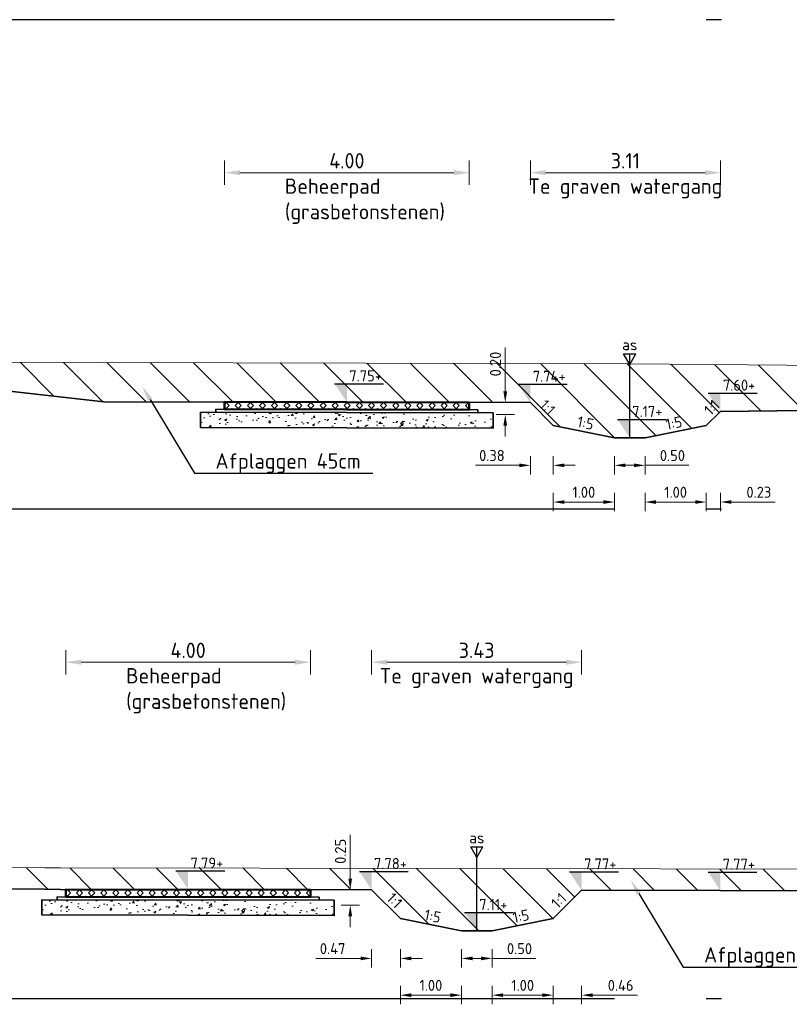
# Model space of a CAD drawing. Header units: metres. Extents: x 199581 to 207779, y 462378 to 466293.
# Tile 12 of 134: x 207308 to 207321, y 465950 to 465966. Entities that reach past the tile are written whole.
import ezdxf
from ezdxf import colors
from ezdxf.entities.mleader import LeaderData, LeaderLine
from ezdxf.enums import TextEntityAlignment as Align
from ezdxf.math import Vec2, Vec3

# ---------------------------------------------------------------- set-up
doc = ezdxf.new("R2010")
doc.units = ezdxf.units.M
doc.linetypes.add('AL-NAP_LIJN', pattern=[15.25, 12, -1.5, 0.25, -1.5])
doc.layers.get('0').update_dxf_attribs({"lineweight": 25})
for name, color, linetype, lineweight in [('B-WE-GR-MAAIVELD-G-GRIJS', 253, 'GW-MAAIVELD', 13), ('N-WA-VH-VERHARDING_FUNDERING-AD', 252, 'Continuous', 18), ('N-WA-VH-VERHARDING_FUNDERING_GRANULAAT_MENG-GD', 251, 'Continuous', 35), ('N-WA-VH-VERHARDING_FUNDERING_ZAND-GD', 251, 'Continuous', 35), ('N-WE-AM-AS-SD', 10, 'Continuous', 25), ('N-WE-GW-MAAIVELD-GD', 90, 'GW-MAAIVELD', 35), ('N-WE-GW-ONTGRAVING-WERK-AD', 253, 'Continuous', 18), ('N-WE-VH-VERHARDING_GRASBETONSTEEN-GD', 7, 'Continuous', 50), ('X-XX-AL-M', 7, 'Continuous', 18), ('X-XX-AL-NAP-GD', 253, 'AL-NAP_LIJN', 25), ('X-XX-AL-PEILMAAT-SD', 7, 'Continuous', 25), ('X-XX-AL-REFERENTIE-T25', 7, 'Continuous', 25), ('X-XX-AL-T18', 10, 'Continuous', 18)]:
    doc.layers.add(name, color=color, linetype=linetype, lineweight=lineweight)
doc.layers.add('N-WE-VH-VERHARDING_GRASBETONSTEEN-AD', color=72, linetype='Continuous', lineweight=18, transparency=0.3)
doc.styles.add('NLCS-ISO', font='NLCS-ISO.ttf')
doc.styles.add('NLCS-ISO-M100-T18', font='NLCS-ISO.ttf', dxfattribs={"height": 0.18})
doc.styles.add('NLCS-ISO-M100-T25', font='NLCS-ISO.ttf', dxfattribs={"height": 0.25})
doc.styles.add('NLCS-ISO-M50-T18', font='isocpeur.ttf', dxfattribs={"height": 0.09})
doc.linetypes.add('GW-MAAIVELD', pattern='A,12,[40,NLCS.SHX,S=1,R=0,X=0,Y=-0.5],12', length=24)
doc.dimstyles.new('NLCS-M100-T18-PIJL_L2_H1', dxfattribs={"dimscale": 0.1, "dimtxt": 2.5, "dimasz": 1.8, "dimexe": 2, "dimexo": 2, "dimgap": 0.7, "dimtad": 1, "dimzin": 0, "dimdsep": 46, "dimtxsty": 'NLCS-ISO-M100-T18', "dimcen": 0, "dimdle": 2, "dimclrd": 256, "dimclre": 256, "dimclrt": 10, "dimadec": 1, "dimazin": 0, "dimtfac": 1, "dimtdec": 3, "dimtofl": 0, "dimtmove": 0, "dimatfit": 3, "dimfxl": 2, "dimfxlon": 1, "dimtfillclr": 256, "dimtolj": 1, "dimtzin": 0, "dimlwd": -1, "dimlwe": -1, "dimarcsym": 0})
doc.dimstyles.new('NLCS-M100-T25-PIJL_L2_H1', dxfattribs={"dimscale": 0.1, "dimtxt": 2.5, "dimasz": 2.5, "dimexe": 2, "dimexo": 2, "dimgap": 0.7, "dimtad": 1, "dimzin": 0, "dimdsep": 46, "dimtxsty": 'NLCS-ISO-M100-T25', "dimcen": 0, "dimdle": 2, "dimclrd": 256, "dimclre": 256, "dimclrt": 256, "dimadec": 1, "dimazin": 0, "dimtfac": 1, "dimtdec": 3, "dimtofl": 0, "dimtmove": 0, "dimatfit": 3, "dimfxl": 2, "dimfxlon": 1, "dimtfillclr": 256, "dimtolj": 1, "dimtzin": 0, "dimlwd": -1, "dimlwe": -1, "dimarcsym": 0})

# ---------------------------------------------------------------- blocks, each defined once
blk = doc.blocks.new('SAM-AS-D')
for p, q in [((0, 3), (-0.25, 3.433)), ((0.25, 3.433), (-0.25, 3.433)), ((0, 0), (0, 3.433)), ((0, 3), (0.25, 3.433))]:
    blk.add_line(p, q)
blk = doc.blocks.new('SAL-PEILMAAT_INFRACAD_H01-SOD')
blk.add_line((-2, 3), (6, 3))
blk.add_solid([(-2, 3), (0, 3), (0, 0)])
at = {"style": 'NLCS-ISO'}
blk.add_attdef('...', (0.4, 3.4), '', height=1.8, dxfattribs=at)
blk = doc.blocks.new('*D172')
at = {"layer": 'X-XX-AL-M', "transparency": 16777216}
for p, q in [((207315.411, 465950.4), (207315.411, 465950.1)), ((207315.911, 465950.4), (207315.911, 465950.1)), ((207315.591, 465950.25), (207315.731, 465950.25)), ((207315.911, 465950.25), (207316.627, 465950.25))]:
    blk.add_line(p, q, dxfattribs=at)
for points in [[(207315.591, 465950.28), (207315.591, 465950.22), (207315.411, 465950.25)], [(207315.731, 465950.28), (207315.731, 465950.22), (207315.911, 465950.25)]]:
    blk.add_solid(points, dxfattribs=at)
at = {"layer": 'X-XX-AL-M', "transparency": 16777216, "insert": (207316.359, 465950.41), "char_height": 0.18, "attachment_point": 5, "style": 'NLCS-ISO-M100-T18'}
blk.add_mtext('\\A1;0.50', dxfattribs=at)
blk = doc.blocks.new('*D174')
at = {"layer": 'X-XX-AL-M', "transparency": 16777216}
for p, q in [((207314.411, 465949.8), (207314.411, 465949.5)), ((207315.411, 465949.8), (207315.411, 465949.5)), ((207315.231, 465949.65), (207314.591, 465949.65))]:
    blk.add_line(p, q, dxfattribs=at)
for points in [[(207314.591, 465949.68), (207314.591, 465949.62), (207314.411, 465949.65)], [(207315.231, 465949.68), (207315.231, 465949.62), (207315.411, 465949.65)]]:
    blk.add_solid(points, dxfattribs=at)
at = {"layer": 'X-XX-AL-M', "transparency": 16777216, "insert": (207314.911, 465949.81), "char_height": 0.18, "attachment_point": 5, "style": 'NLCS-ISO-M100-T18'}
blk.add_mtext('\\A1;1.00', dxfattribs=at)
blk = doc.blocks.new('*D173')
at = {"layer": 'X-XX-AL-M', "transparency": 16777216}
for p, q in [((207315.911, 465949.8), (207315.911, 465949.5)), ((207316.911, 465949.8), (207316.911, 465949.5)), ((207316.091, 465949.65), (207316.731, 465949.65))]:
    blk.add_line(p, q, dxfattribs=at)
for points in [[(207316.091, 465949.68), (207316.091, 465949.62), (207315.911, 465949.65)], [(207316.731, 465949.68), (207316.731, 465949.62), (207316.911, 465949.65)]]:
    blk.add_solid(points, dxfattribs=at)
at = {"layer": 'X-XX-AL-M', "transparency": 16777216, "insert": (207316.411, 465949.81), "char_height": 0.18, "attachment_point": 5, "style": 'NLCS-ISO-M100-T18'}
blk.add_mtext('\\A1;1.00', dxfattribs=at)
blk = doc.blocks.new('*D175')
at = {"layer": 'X-XX-AL-M', "transparency": 16777216}
for p, q in [((207313.941, 465950.4), (207313.941, 465950.1)), ((207314.411, 465950.4), (207314.411, 465950.1)), ((207313.761, 465950.25), (207313.027, 465950.25)), ((207314.591, 465950.25), (207314.771, 465950.25))]:
    blk.add_line(p, q, dxfattribs=at)
for points in [[(207313.761, 465950.28), (207313.761, 465950.22), (207313.941, 465950.25)], [(207314.591, 465950.28), (207314.591, 465950.22), (207314.411, 465950.25)]]:
    blk.add_solid(points, dxfattribs=at)
at = {"layer": 'X-XX-AL-M', "transparency": 16777216, "insert": (207313.304, 465950.41), "char_height": 0.18, "attachment_point": 5, "style": 'NLCS-ISO-M100-T18'}
blk.add_mtext('\\A1;0.47', dxfattribs=at)
blk = doc.blocks.new('*D176')
at = {"layer": 'X-XX-AL-M', "transparency": 16777216}
for p, q in [((207316.911, 465949.8), (207316.911, 465949.5)), ((207317.375, 465949.8), (207317.375, 465949.5)), ((207316.731, 465949.65), (207316.551, 465949.65)), ((207317.555, 465949.65), (207318.289, 465949.65))]:
    blk.add_line(p, q, dxfattribs=at)
for points in [[(207316.731, 465949.68), (207316.731, 465949.62), (207316.911, 465949.65)], [(207317.555, 465949.68), (207317.555, 465949.62), (207317.375, 465949.65)]]:
    blk.add_solid(points, dxfattribs=at)
at = {"layer": 'X-XX-AL-M', "transparency": 16777216, "insert": (207318.012, 465949.81), "char_height": 0.18, "attachment_point": 5, "style": 'NLCS-ISO-M100-T18'}
blk.add_mtext('\\A1;0.46', dxfattribs=at)
blk = doc.blocks.new('*D197')
at = {"layer": 'X-XX-AL-M', "transparency": 16777216}
for p, q in [((207317.911, 465958.458), (207317.911, 465958.158)), ((207318.411, 465958.458), (207318.411, 465958.158)), ((207318.091, 465958.308), (207318.231, 465958.308)), ((207318.411, 465958.308), (207319.127, 465958.308))]:
    blk.add_line(p, q, dxfattribs=at)
for points in [[(207318.091, 465958.338), (207318.091, 465958.278), (207317.911, 465958.308)], [(207318.231, 465958.338), (207318.231, 465958.278), (207318.411, 465958.308)]]:
    blk.add_solid(points, dxfattribs=at)
at = {"layer": 'X-XX-AL-M', "transparency": 16777216, "insert": (207318.859, 465958.468), "char_height": 0.18, "attachment_point": 5, "style": 'NLCS-ISO-M100-T18'}
blk.add_mtext('\\A1;0.50', dxfattribs=at)
blk = doc.blocks.new('*D199')
at = {"layer": 'X-XX-AL-M', "transparency": 16777216}
for p, q in [((207316.911, 465957.858), (207316.911, 465957.558)), ((207317.911, 465957.858), (207317.911, 465957.558)), ((207317.731, 465957.708), (207317.091, 465957.708))]:
    blk.add_line(p, q, dxfattribs=at)
for points in [[(207317.091, 465957.738), (207317.091, 465957.678), (207316.911, 465957.708)], [(207317.731, 465957.738), (207317.731, 465957.678), (207317.911, 465957.708)]]:
    blk.add_solid(points, dxfattribs=at)
at = {"layer": 'X-XX-AL-M', "transparency": 16777216, "insert": (207317.411, 465957.868), "char_height": 0.18, "attachment_point": 5, "style": 'NLCS-ISO-M100-T18'}
blk.add_mtext('\\A1;1.00', dxfattribs=at)
blk = doc.blocks.new('*D198')
at = {"layer": 'X-XX-AL-M', "transparency": 16777216}
for p, q in [((207318.411, 465957.858), (207318.411, 465957.558)), ((207319.411, 465957.858), (207319.411, 465957.558)), ((207318.591, 465957.708), (207319.231, 465957.708))]:
    blk.add_line(p, q, dxfattribs=at)
for points in [[(207318.591, 465957.738), (207318.591, 465957.678), (207318.411, 465957.708)], [(207319.231, 465957.738), (207319.231, 465957.678), (207319.411, 465957.708)]]:
    blk.add_solid(points, dxfattribs=at)
at = {"layer": 'X-XX-AL-M', "transparency": 16777216, "insert": (207318.911, 465957.868), "char_height": 0.18, "attachment_point": 5, "style": 'NLCS-ISO-M100-T18'}
blk.add_mtext('\\A1;1.00', dxfattribs=at)
blk = doc.blocks.new('*D200')
at = {"layer": 'X-XX-AL-M', "transparency": 16777216}
for p, q in [((207316.536, 465958.458), (207316.536, 465958.158)), ((207316.911, 465958.458), (207316.911, 465958.158)), ((207316.356, 465958.308), (207315.64, 465958.308)), ((207317.091, 465958.308), (207317.271, 465958.308))]:
    blk.add_line(p, q, dxfattribs=at)
for points in [[(207316.356, 465958.338), (207316.356, 465958.278), (207316.536, 465958.308)], [(207317.091, 465958.338), (207317.091, 465958.278), (207316.911, 465958.308)]]:
    blk.add_solid(points, dxfattribs=at)
at = {"layer": 'X-XX-AL-M', "transparency": 16777216, "insert": (207315.908, 465958.468), "char_height": 0.18, "attachment_point": 5, "style": 'NLCS-ISO-M100-T18'}
blk.add_mtext('\\A1;0.38', dxfattribs=at)
blk = doc.blocks.new('*D201')
at = {"layer": 'X-XX-AL-M', "transparency": 16777216}
for p, q in [((207319.411, 465957.858), (207319.411, 465957.558)), ((207319.643, 465957.858), (207319.643, 465957.558)), ((207319.231, 465957.708), (207319.051, 465957.708)), ((207319.823, 465957.708), (207320.539, 465957.708))]:
    blk.add_line(p, q, dxfattribs=at)
for points in [[(207319.231, 465957.738), (207319.231, 465957.678), (207319.411, 465957.708)], [(207319.823, 465957.738), (207319.823, 465957.678), (207319.643, 465957.708)]]:
    blk.add_solid(points, dxfattribs=at)
at = {"layer": 'X-XX-AL-M', "transparency": 16777216, "insert": (207320.271, 465957.868), "char_height": 0.18, "attachment_point": 5, "style": 'NLCS-ISO-M100-T18'}
blk.add_mtext('\\A1;0.23', dxfattribs=at)
blk = doc.blocks.new('*D215')
at = {"layer": 'X-XX-AL-M', "transparency": 16777216}
for p, q in [((207316.536, 465962.89), (207316.536, 465963.29)), ((207319.643, 465962.89), (207319.643, 465963.29)), ((207316.786, 465963.09), (207319.393, 465963.09))]:
    blk.add_line(p, q, dxfattribs=at)
for points in [[(207316.786, 465963.132), (207316.786, 465963.049), (207316.536, 465963.09)], [(207319.393, 465963.132), (207319.393, 465963.049), (207319.643, 465963.09)]]:
    blk.add_solid(points, dxfattribs=at)
at = {"layer": 'X-XX-AL-M', "transparency": 16777216, "insert": (207318.089, 465963.285), "char_height": 0.25, "attachment_point": 5, "style": 'NLCS-ISO-M100-T25'}
blk.add_mtext('\\A1;3.11', dxfattribs=at)
blk = doc.blocks.new('*D216')
at = {"layer": 'X-XX-AL-M', "transparency": 16777216}
for p, q in [((207313.941, 465954.89), (207313.941, 465955.29)), ((207317.375, 465954.89), (207317.375, 465955.29)), ((207314.191, 465955.09), (207317.125, 465955.09))]:
    blk.add_line(p, q, dxfattribs=at)
for points in [[(207314.191, 465955.132), (207314.191, 465955.049), (207313.941, 465955.09)], [(207317.125, 465955.132), (207317.125, 465955.049), (207317.375, 465955.09)]]:
    blk.add_solid(points, dxfattribs=at)
at = {"layer": 'X-XX-AL-M', "transparency": 16777216, "insert": (207315.658, 465955.285), "char_height": 0.25, "attachment_point": 5, "style": 'NLCS-ISO-M100-T25'}
blk.add_mtext('\\A1;3.43', dxfattribs=at)
blk = doc.blocks.new('*D237')
at = {"layer": 'X-XX-AL-M', "transparency": 16777216}
for p, q in [((207316.126, 465959.515), (207316.126, 465960.231)), ((207315.976, 465959.335), (207316.276, 465959.335)), ((207316.276, 465959.138), (207315.976, 465959.138)), ((207316.126, 465958.958), (207316.126, 465958.778))]:
    blk.add_line(p, q, dxfattribs=at)
for points in [[(207316.096, 465959.515), (207316.156, 465959.515), (207316.126, 465959.335)], [(207316.096, 465958.958), (207316.156, 465958.958), (207316.126, 465959.138)]]:
    blk.add_solid(points, dxfattribs=at)
at = {"layer": 'X-XX-AL-M', "transparency": 16777216, "insert": (207315.966, 465959.963), "char_height": 0.18, "attachment_point": 5, "rotation": 90, "style": 'NLCS-ISO-M100-T18'}
blk.add_mtext('\\A1;0.20', dxfattribs=at)
blk = doc.blocks.new('*D238')
at = {"layer": 'X-XX-AL-M', "transparency": 16777216}
for p, q in [((207313.592, 465951.552), (207313.592, 465952.268)), ((207313.442, 465951.372), (207313.742, 465951.372)), ((207313.742, 465951.12), (207313.442, 465951.12)), ((207313.592, 465950.94), (207313.592, 465950.76))]:
    blk.add_line(p, q, dxfattribs=at)
for points in [[(207313.562, 465951.552), (207313.622, 465951.552), (207313.592, 465951.372)], [(207313.562, 465950.94), (207313.622, 465950.94), (207313.592, 465951.12)]]:
    blk.add_solid(points, dxfattribs=at)
at = {"layer": 'X-XX-AL-M', "transparency": 16777216, "insert": (207313.432, 465952), "char_height": 0.18, "attachment_point": 5, "rotation": 90, "style": 'NLCS-ISO-M100-T18'}
blk.add_mtext('\\A1;0.25', dxfattribs=at)
blk = doc.blocks.new('*D269')
at = {"layer": 'X-XX-AL-M', "transparency": 16777216}
for p, q in [((207311.538, 465962.89), (207311.538, 465963.29)), ((207315.536, 465962.89), (207315.536, 465963.29)), ((207311.788, 465963.09), (207315.286, 465963.09))]:
    blk.add_line(p, q, dxfattribs=at)
for points in [[(207311.788, 465963.132), (207311.788, 465963.049), (207311.538, 465963.09)], [(207315.286, 465963.132), (207315.286, 465963.049), (207315.536, 465963.09)]]:
    blk.add_solid(points, dxfattribs=at)
at = {"layer": 'X-XX-AL-M', "transparency": 16777216, "insert": (207313.537, 465963.285), "char_height": 0.25, "attachment_point": 5, "style": 'NLCS-ISO-M100-T25'}
blk.add_mtext('\\A1;4.00', dxfattribs=at)
blk = doc.blocks.new('*D270')
at = {"layer": 'X-XX-AL-M', "transparency": 16777216}
for p, q in [((207308.944, 465954.89), (207308.944, 465955.29)), ((207312.941, 465954.89), (207312.941, 465955.29)), ((207309.194, 465955.09), (207312.691, 465955.09))]:
    blk.add_line(p, q, dxfattribs=at)
for points in [[(207309.194, 465955.132), (207309.194, 465955.049), (207308.944, 465955.09)], [(207312.691, 465955.132), (207312.691, 465955.049), (207312.941, 465955.09)]]:
    blk.add_solid(points, dxfattribs=at)
at = {"layer": 'X-XX-AL-M', "transparency": 16777216, "insert": (207310.942, 465955.285), "char_height": 0.25, "attachment_point": 5, "style": 'NLCS-ISO-M100-T25'}
blk.add_mtext('\\A1;4.00', dxfattribs=at)

msp = doc.modelspace()

# ---------------------------------------------------------------- hatches: boundary and pattern name
at = {"layer": 'N-WA-VH-VERHARDING_FUNDERING-AD'}
h = msp.add_hatch(dxfattribs=at)
h.set_pattern_fill('AVH-FUNDERING_GRANULAAT_MENG_01', color=256, scale=0.05, angle=-0.1241, pattern_type=2)
h.set_pattern_definition([(49.876, (207313.34435, 465959.056), (0.35856, -0.032153), [0.0375, -0.4125]), (354.876, (207313.34435, 465959.056), (-0.06856, 0.376245), [0.03, -0.33]), (100.327, (207313.37423, 465959.0533), (0.29, 0.34409), [0.03187, -0.35057]), (46.06, (207313.34457, 465959.156), (0.53344, -0.083915), [0.05625, -0.61875]), (96.511, (207313.389, 465959.149), (0.46839, 0.48605), [0.047805, -0.52586]), (351.06, (207313.34457, 465959.156), (0.46839, 0.48605), [0.045, -0.495]), (20.876, (207313.39452, 465959.1309), (0.298017, -0.201956), [0.0375, -0.4125]), (325.876, (207313.3945, 465959.1309), (0.122443, 0.36231), [0.03, -0.33]), (71.327, (207313.41935, 465959.11406), (0.42046, 0.160355), [0.03187, -0.35057]), (37.376, (207313.34435, 465959.056), (0.0064405, 0.1664334), [0, -0.326, 0, -0.335, 0, -0.33125]), (7.376, (207313.34435, 465959.056), (0.131962, 0.19692), [0, -0.191, 0, -0.3185, 0, -0.12625]), (327.376, (207313.23286, 465959.05624), (0.266886, -0.0118556), [0, -0.125, 0, -0.39, 0, -0.5175]), (317.376, (207313.18286, 465959.05634), (0.2917, 0.04942), [0, -0.1625, 0, -0.259, 0, -0.3675])])
h.paths.add_polyline_path([(207311.147, 465959.175), (207311.146, 465958.925), (207315.926, 465958.915), (207315.927, 465959.165)])
h = msp.add_hatch(dxfattribs=at)
h.set_pattern_fill('AVH-FUNDERING_GRANULAAT_MENG_01', color=256, scale=0.05, angle=-0.102, pattern_type=2)
h.set_pattern_definition([(49.898, (207310.74957, 465951.09167), (0.358574, -0.032014), [0.0375, -0.4125]), (354.898, (207310.74957, 465951.09167), (-0.068706, 0.37622), [0.03, -0.33]), (100.35, (207310.77946, 465951.089), (0.28987, 0.344204), [0.03187, -0.35057]), (46.082, (207310.74975, 465951.19167), (0.53347, -0.08371), [0.05625, -0.61875]), (96.534, (207310.7942, 465951.1847), (0.4682, 0.48623), [0.047805, -0.52586]), (351.082, (207310.74975, 465951.19167), (0.4682, 0.48623), [0.045, -0.495]), (20.898, (207310.7997, 465951.16658), (0.298095, -0.20184), [0.0375, -0.4125]), (325.898, (207310.7997, 465951.16658), (0.122303, 0.36236), [0.03, -0.33]), (71.35, (207310.82455, 465951.14976), (0.4204, 0.160517), [0.03187, -0.35057]), (37.398, (207310.74957, 465951.09167), (0.006376, 0.166436), [0, -0.326, 0, -0.335, 0, -0.33125]), (7.398, (207310.74957, 465951.09167), (0.131886, 0.196971), [0, -0.191, 0, -0.3185, 0, -0.12625]), (327.398, (207310.63808, 465951.09187), (0.266891, -0.0117524), [0, -0.125, 0, -0.39, 0, -0.5175]), (317.398, (207310.58808, 465951.09196), (0.291682, 0.049533), [0, -0.1625, 0, -0.259, 0, -0.3675])])
h.paths.add_polyline_path([(207308.552, 465951.21), (207308.551, 465950.96), (207313.331, 465950.951), (207313.332, 465951.201)])
at = {"layer": 'N-WE-GW-ONTGRAVING-WERK-AD'}
h = msp.add_hatch(dxfattribs=at)
h.set_pattern_fill('AGW-WERK_ONTGRAVEN-SO', color=256, scale=0.1, pattern_type=2)
h.set_pattern_definition([(135, (0, 0), (-0.3535533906, -0.3535533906), [])])
h.paths.add_polyline_path([(207332.956, 465959.444), (207333.161, 465959.441), (207333.161, 465959.791), (207328.391, 465959.877), (207318.166, 465959.969), (207307.346, 465959.993), (207298.161, 465959.859), (207298.161, 465959.508), (207306.046, 465959.624), (207307.001, 465959.633), (207309.562, 465959.348), (207316.536, 465959.333), (207316.911, 465958.958), (207317.911, 465958.758), (207318.411, 465958.758), (207319.411, 465958.958), (207319.643, 465959.188), (207328.387, 465959.291), (207332.956, 465959.344)])
h = msp.add_hatch(dxfattribs=at)
h.set_pattern_fill('AGW-WERK_ONTGRAVEN-SO', color=256, scale=0.1, pattern_type=2)
h.set_pattern_definition([(135, (-2.5, 0), (-0.3535533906, -0.3535533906), [])])
h.paths.add_polyline_path([(207316.911, 465950.9), (207317.375, 465951.364), (207321.907, 465951.356), (207322.098, 465951.342), (207324.048, 465951.17), (207324.54, 465951.14), (207324.219, 465951.507), (207322.126, 465951.69), (207321.921, 465951.706), (207308.857, 465951.729), (207308.598, 465951.73), (207306.353, 465951.746), (207298.161, 465951.799), (207298.161, 465951.449), (207306.35, 465951.396), (207308.596, 465951.38), (207308.856, 465951.379), (207313.941, 465951.37), (207314.411, 465950.9), (207315.411, 465950.7), (207315.911, 465950.7)])
at = {"layer": 'N-WE-VH-VERHARDING_GRASBETONSTEEN-AD'}
h = msp.add_hatch(dxfattribs=at)
h.set_pattern_fill('AVH-GRASBETONSTEEN_02', color=256, scale=0.1, angle=-0.0219, pattern_type=2)
h.set_pattern_definition([(44.97812434, (-6839.85318, 3701.18974), (-0.098957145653, 0.09903273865), [0.07, -0.07]), (134.97812434, (-6839.85318, 3701.18974), (-0.09903273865, -0.098957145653), [0.07, -0.07]), (44.97812434, (-6839.90265, 3701.23925), (-0.098957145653, 0.09903273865), [0.07, -0.07]), (134.97812434, (-6839.80366, 3701.23922), (-0.09903273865, -0.098957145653), [0.07, -0.07])])
h.paths.add_polyline_path([(207315.536, 465959.335), (207315.535, 465959.215), (207311.538, 465959.224), (207311.538, 465959.344)])
h = msp.add_hatch(dxfattribs=at)
h.set_pattern_fill('AVH-GRASBETONSTEEN_02', color=256, scale=0.1, angle=0.0003, pattern_type=2)
h.set_pattern_definition([(45.000280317, (-6663.67926, 3610.44806), (-0.098995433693, 0.098994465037), [0.07, -0.07]), (135.000280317, (-6663.67926, 3610.44806), (-0.098994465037, -0.098995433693), [0.07, -0.07]), (45.000280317, (-6663.72876, 3610.49756), (-0.098995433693, 0.098994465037), [0.07, -0.07]), (135.000280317, (-6663.62977, 3610.49756), (-0.098994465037, -0.098995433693), [0.07, -0.07])])
h.paths.add_polyline_path([(207312.941, 465951.372), (207312.941, 465951.252), (207308.943, 465951.259), (207308.944, 465951.379)])

# ---------------------------------------------------------------- linework, layer by layer
at = {"layer": 'B-WE-GR-MAAIVELD-G-GRIJS', "flags": 128}
for points in [[(207298.161, 465959.859), (207307.346, 465959.993), (207318.166, 465959.969), (207328.391, 465959.877), (207333.161, 465959.791)], [(207298.161, 465951.799), (207306.353, 465951.746), (207308.598, 465951.73), (207308.857, 465951.729), (207321.921, 465951.706), (207322.126, 465951.69), (207324.219, 465951.507), (207324.59, 465951.082), (207324.863, 465950.778), (207325.061, 465950.769), (207325.37, 465950.793), (207325.602, 465951.032), (207325.882, 465951.387), (207329.29, 465951.57), (207333.161, 465951.592)]]:
    msp.add_lwpolyline(points, dxfattribs=at)
at = {"layer": 'N-WA-VH-VERHARDING_FUNDERING_GRANULAAT_MENG-GD', "flags": 128}
for points in [[(207315.927, 465959.165), (207315.926, 465958.915), (207311.146, 465958.925), (207311.147, 465959.175)], [(207313.332, 465951.201), (207313.331, 465950.951), (207308.551, 465950.96), (207308.552, 465951.21)]]:
    msp.add_lwpolyline(points, close=True, dxfattribs=at)
at = {"layer": 'N-WA-VH-VERHARDING_FUNDERING_ZAND-GD', "flags": 128}
for points in [[(207315.677, 465959.215), (207315.677, 465959.165), (207311.397, 465959.174), (207311.397, 465959.224)], [(207313.082, 465951.252), (207313.082, 465951.202), (207308.802, 465951.209), (207308.802, 465951.259)]]:
    msp.add_lwpolyline(points, close=True, dxfattribs=at)
at = {"layer": 'N-WE-GW-MAAIVELD-GD', "flags": 128}
for points in [[(207298.161, 465959.508), (207306.046, 465959.624), (207307.001, 465959.633), (207309.562, 465959.348), (207316.536, 465959.333)], [(207316.536, 465959.333), (207316.911, 465958.958), (207317.911, 465958.758), (207318.411, 465958.758), (207319.411, 465958.958), (207319.643, 465959.188)], [(207319.643, 465959.188), (207328.387, 465959.291), (207332.956, 465959.344), (207332.956, 465959.444), (207333.161, 465959.441)], [(207298.161, 465951.449), (207306.35, 465951.396), (207308.596, 465951.38), (207308.856, 465951.379), (207313.941, 465951.37)], [(207313.941, 465951.37), (207314.411, 465950.9), (207315.411, 465950.7), (207315.911, 465950.7), (207316.911, 465950.9), (207317.375, 465951.364)], [(207317.375, 465951.364), (207321.907, 465951.356), (207322.098, 465951.342), (207324.048, 465951.17), (207326.059, 465951.046), (207329.301, 465951.22), (207333.161, 465951.242)]]:
    msp.add_lwpolyline(points, dxfattribs=at)
at = {"layer": 'N-WE-VH-VERHARDING_GRASBETONSTEEN-GD'}
for points in [[(207315.536, 465959.335), (207315.535, 465959.215), (207311.538, 465959.224), (207311.538, 465959.344)], [(207312.941, 465951.372), (207312.941, 465951.252), (207308.943, 465951.259), (207308.944, 465951.379)]]:
    msp.add_lwpolyline(points, close=True, dxfattribs=at)
at = {"layer": 'X-XX-AL-NAP-GD', "flags": 128}
for points in [[(207333.161, 465965.59), (207298.161, 465965.59)], [(207333.161, 465957.59), (207298.161, 465957.59)], [(207333.161, 465949.59), (207298.161, 465949.59)]]:
    msp.add_lwpolyline(points, dxfattribs=at)

# ---------------------------------------------------------------- block references
at = {"layer": 'N-WE-AM-AS-SD', "xscale": -0.4, "yscale": 0.4, "zscale": 2}
for p in [(207318.161, 465958.758), (207315.661, 465950.7)]:
    msp.add_blockref('SAM-AS-D', p, dxfattribs=at)
at = {"layer": 'X-XX-AL-PEILMAAT-SD', "xscale": 0.1, "yscale": 0.1, "zscale": 0.1}
for p, values in [((207313.537, 465959.34), {'...': '7.75+'}), ((207316.536, 465959.333), {'...': '7.74+'}), ((207319.643, 465959.188), {'...': '7.60+'}), ((207318.161, 465958.758), {'...': '7.17+'}), ((207310.942, 465951.379), {'...': '7.79+'}), ((207313.941, 465951.37), {'...': '7.78+'}), ((207317.375, 465951.364), {'...': '7.77+'}), ((207319.641, 465951.36), {'...': '7.77+'}), ((207315.661, 465950.7), {'...': '7.11+'})]:
    msp.add_blockref('SAL-PEILMAAT_INFRACAD_H01-SOD', p, dxfattribs=at).add_auto_attribs(values)

# ---------------------------------------------------------------- texts
at = {"layer": 'X-XX-AL-REFERENTIE-T25', "char_height": 0.25, "attachment_point": 1, "style": 'NLCS-ISO-M100-T25'}
for s, width, insert in [('Beheerpad\\P(grasbetonstenen)', 0.97587, (207312.524, 465962.995)), ('Te graven watergang', 3.80398, (207316.505, 465962.995)), ('Beheerpad\\P(grasbetonstenen)', 0.97587, (207309.929, 465954.995)), ('Te graven watergang', 3.80398, (207314.074, 465954.995))]:
    msp.add_mtext_dynamic_manual_height_columns(s, width=width, gutter_width=1.25, heights=[0], dxfattribs=dict(at, insert=insert))
at = {"layer": 'X-XX-AL-T18', "style": 'NLCS-ISO-M50-T18'}
for p in [(207318.161, 465960.135), (207315.661, 465952.077)]:
    msp.add_text('as', height=0.18, dxfattribs=at).set_placement(p, align=Align.BOTTOM_CENTER)
at = {"layer": 'X-XX-AL-T18', "style": 'NLCS-ISO-M100-T18'}
for s, rotation, p in [('1:1', 315, (207316.715, 465959.154)), ('1:1', 45, (207319.604, 465959.151)), ('1:5', 348.6901, (207317.411, 465958.858)), ('1:5', 11.3099, (207318.911, 465958.858)), ('1:1', 315, (207314.215, 465951.096)), ('1:1', 45, (207317.104, 465951.093)), ('1:5', 348.6901, (207314.911, 465950.8)), ('1:5', 11.3099, (207316.411, 465950.8))]:
    msp.add_text(s, height=0.18, rotation=rotation, dxfattribs=at).set_placement(p, align=Align.BOTTOM_CENTER)

# ---------------------------------------------------------------- dimensions: what is measured, and where the dimension line sits
at = {"layer": 'X-XX-AL-M'}
for base, p1, p2, picture, middle in [((207315.536, 465963.09), (207311.538, 465959.344), (207315.536, 465959.335), '*D269', (207313.537, 465963.285)), ((207319.643, 465963.09), (207316.536, 465959.333), (207319.643, 465959.188), '*D215', (207318.089, 465963.285)), ((207312.941, 465955.09), (207308.944, 465951.37), (207312.941, 465951.372), '*D270', (207310.942, 465955.285)), ((207317.375, 465955.09), (207313.941, 465951.37), (207317.375, 465951.364), '*D216', (207315.658, 465955.285))]:
    dim = msp.add_linear_dim(base=base, p1=p1, p2=p2, dimstyle='NLCS-M100-T25-PIJL_L2_H1', dxfattribs=at)
    dim.commit()
    dim.dimension.update_dxf_attribs({"geometry": picture, "text_midpoint": middle})
for base, p1, p2, picture, middle in [((207316.126, 465959.335), (207317.911, 465959.138), (207315.536, 465959.335), '*D237', (207315.966, 465959.963)), ((207313.592, 465951.372), (207315.411, 465951.12), (207312.941, 465951.372), '*D238', (207313.432, 465952))]:
    dim = msp.add_linear_dim(base=base, p1=p1, p2=p2, angle=90, dimstyle='NLCS-M100-T18-PIJL_L2_H1', override={"dimexe": 1.5, "dimexo": 1.5, "dimclrt": 256, "dimfxl": 1.5}, dxfattribs=at)
    dim.commit()
    dim.dimension.update_dxf_attribs({"geometry": picture, "text_midpoint": middle})
for base, p1, p2, picture, middle in [((207316.5356, 465958.3082), (207316.9108, 465958.9582), (207316.5356, 465959.3333), '*D200', (207315.9076, 465958.4682)), ((207319.643, 465957.708), (207319.411, 465958.958), (207319.643, 465959.188), '*D201', (207320.271, 465957.868)), ((207316.911, 465957.708), (207317.911, 465958.758), (207316.911, 465958.958), '*D199', (207317.411, 465957.868)), ((207319.411, 465957.708), (207318.411, 465958.758), (207319.411, 465958.958), '*D198', (207318.911, 465957.868)), ((207318.411, 465958.308), (207317.911, 465958.758), (207318.411, 465958.758), '*D197', (207318.859, 465958.468)), ((207313.941, 465950.25), (207314.411, 465950.9), (207313.941, 465951.37), '*D175', (207313.304, 465950.41)), ((207317.375, 465949.65), (207316.911, 465950.9), (207317.375, 465951.364), '*D176', (207318.012, 465949.81)), ((207314.411, 465949.65), (207315.411, 465950.7), (207314.411, 465950.9), '*D174', (207314.911, 465949.81)), ((207316.911, 465949.65), (207315.911, 465950.7), (207316.911, 465950.9), '*D173', (207316.411, 465949.81)), ((207315.911, 465950.25), (207315.411, 465950.7), (207315.911, 465950.7), '*D172', (207316.359, 465950.41))]:
    dim = msp.add_linear_dim(base=base, p1=p1, p2=p2, dimstyle='NLCS-M100-T18-PIJL_L2_H1', override={"dimexe": 1.5, "dimexo": 1.5, "dimclrt": 256, "dimfxl": 1.5}, dxfattribs=at)
    dim.commit()
    dim.dimension.update_dxf_attribs({"geometry": picture, "text_midpoint": middle})

# ---------------------------------------------------------------- leaders
at = {"layer": 'X-XX-AL-REFERENTIE-T25'}
ml = msp.add_multileader_mtext('Standard', dxfattribs=at)
ml.set_content('Afplaggen 45cm', color=256, style='NLCS-ISO-M100-T25')
ml.set_leader_properties(color=256, linetype='ByLayer', lineweight=-1)
ml.build(insert=Vec2(0, 0))
ml.multileader.update_dxf_attribs({"text_left_attachment_type": 5, "text_right_attachment_type": 5, "dogleg_length": 0.25, "arrow_head_size": 0.25})
ctx = ml.context
ctx.base_point, ctx.char_height, ctx.arrow_head_size, ctx.landing_gap_size, ctx.plane_origin = Vec3(207311.299, 465958.179), 0.25, 0.25, 0.09, Vec3(207310.192, 465959.597)
ctx.left_attachment, ctx.right_attachment = 5, 5
notes = []
notes.append((ctx, [(1, (1, 1, 0), (207311.049, 465958.179), (1, 0), 0.25, [(0, [(207310.192, 465959.597)], 0, [])])]))
ctx.mtext.insert, ctx.mtext.flow_direction = Vec3(207311.389, 465958.504), 5
ml = msp.add_multileader_mtext('Standard', dxfattribs=at)
ml.set_content('Afplaggen 35cm', color=256, style='NLCS-ISO-M100-T25')
ml.set_leader_properties(color=256, linetype='ByLayer', lineweight=-1)
ml.build(insert=Vec2(0, 0))
ml.multileader.update_dxf_attribs({"text_left_attachment_type": 5, "text_right_attachment_type": 5, "dogleg_length": 0.25, "arrow_head_size": 0.25})
ctx = ml.context
ctx.base_point, ctx.char_height, ctx.arrow_head_size, ctx.landing_gap_size, ctx.plane_origin = Vec3(207319.286, 465950.108), 0.25, 0.25, 0.09, Vec3(207318.179, 465951.526)
ctx.left_attachment, ctx.right_attachment = 5, 5
notes.append((ctx, [(1, (1, 1, 0), (207319.036, 465950.108), (1, 0), 0.25, [(0, [(207318.179, 465951.526)], 0, [])])]))
ctx.mtext.insert, ctx.mtext.flow_direction = Vec3(207319.376, 465950.433), 5
for ctx, leaders in notes:
    for number, flags, end, landing, length, lines in leaders:
        leader = LeaderData()
        leader.index, (leader.has_last_leader_line, leader.has_dogleg_vector, leader.attachment_direction) = number, flags
        leader.last_leader_point, leader.dogleg_vector, leader.dogleg_length = Vec3(end), Vec3(landing), length
        for number, points, colour, breaks in lines:
            line = LeaderLine()
            line.index, line.vertices, line.color, line.breaks = number, Vec3.list(points), colors.encode_raw_color(colour), breaks
            leader.lines.append(line)
        ctx.leaders.append(leader)

doc.saveas('drawing.dxf')
